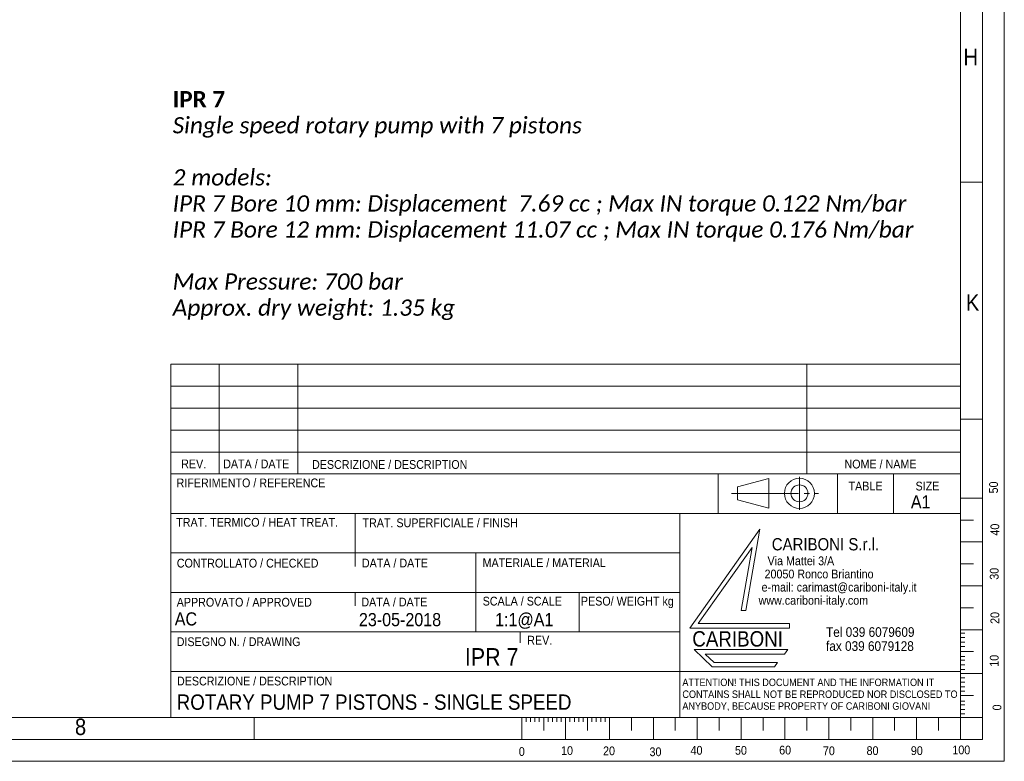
# Model space of a CAD drawing. Header units: millimetres. Extents: x 10 to 831, y 10 to 584.
# Tile 23 of 31: x 607 to 831, y 10 to 179. Entities that reach past the tile are written whole.
import ezdxf

# ---------------------------------------------------------------- set-up
doc = ezdxf.new("R2010")
doc.units = ezdxf.units.MM
doc.linetypes.add('SLD-Centro', pattern=[19.05, 15.24, -1.27, 1.27, -1.27])
doc.linetypes.add('SLD-Solido', pattern=[0])
doc.styles.add('SLDTEXTSTYLE1', font='CALIBRIB.TTF')
doc.styles.add('SLDTEXTSTYLE2', font='CALIBRII.TTF')
doc.styles.add('SLDTEXTSTYLE3', font='GOTHIC.TTF', dxfattribs={"width": 0.913})
doc.styles.add('SLDTEXTSTYLE4', font='GOTHIC.TTF', dxfattribs={"width": 0.913})
doc.styles.add('SLDTEXTSTYLE5', font='GOTHIC.TTF', dxfattribs={"width": 0.913})

# ---------------------------------------------------------------- blocks, each defined once
blk = doc.blocks.new('SW_NOTE_0')
at = {"color": 0, "linetype": 'Continuous', "lineweight": 0, "attachment_point": 1}
for s, insert, char_height, style in [('IPR 7', (0, 4.94), 3.704, 'SLDTEXTSTYLE1'), ('Single speed rotary pump with 7 pistons ', (0, -1), 3.7042, 'SLDTEXTSTYLE2'), ('2 models:', (0, -12.88), 3.704, 'SLDTEXTSTYLE2'), ('IPR 7 Bore 10 mm: Displacement  7.69 cc ; Max IN torque 0.122 Nm/bar', (0, -18.82), 3.7042, 'SLDTEXTSTYLE2'), ('IPR 7 Bore 12 mm: Displacement 11.07 cc ; Max IN torque 0.176 Nm/bar', (0, -24.76), 3.7042, 'SLDTEXTSTYLE2'), ('Max Pressure: 700 bar', (0, -36.63), 3.7042, 'SLDTEXTSTYLE2'), ('Approx. dry weight: 1.35 kg', (0, -42.57), 3.7042, 'SLDTEXTSTYLE2')]:
    blk.add_mtext(s, dxfattribs=dict(at, insert=insert, char_height=char_height, style=style))
blk = doc.blocks.new('SW_NOTE_1')
at = {"color": 0, "linetype": 'Continuous', "lineweight": 0, "char_height": 2, "attachment_point": 1, "style": 'SLDTEXTSTYLE3'}
for s, insert in [('   Via Mattei 3/A', (0, 2.55)), ('  20050 Ronco Briantino', (0, -0.45)), (' e-mail: carimast@cariboni-italy.it', (0, -3.45)), ('www.cariboni-italy.com', (0, -6.45))]:
    blk.add_mtext(s, dxfattribs=dict(at, insert=insert))
blk = doc.blocks.new('SW_NOTE_2')
at = {"color": 0, "linetype": 'Continuous', "lineweight": 0, "char_height": 2.2, "attachment_point": 1, "style": 'SLDTEXTSTYLE3'}
for s, insert in [('Tel 039 6079609', (0, 2.81)), ('fax 039 6079128', (0, -0.39))]:
    blk.add_mtext(s, dxfattribs=dict(at, insert=insert))
blk = doc.blocks.new('SW_NOTE_3')
at = {"color": 0, "linetype": 'Continuous', "lineweight": 0, "char_height": 1.7, "attachment_point": 1, "style": 'SLDTEXTSTYLE3'}
for s, insert in [('ATTENTION! THIS DOCUMENT AND THE INFORMATION IT', (0, 2.17)), ('CONTAINS SHALL NOT BE REPRODUCED NOR DISCLOSED TO', (0, -0.53)), ('ANYBODY, BECAUSE PROPERTY OF CARIBONI GIOVANI', (0, -3.23))]:
    blk.add_mtext(s, dxfattribs=dict(at, insert=insert))

msp = doc.modelspace()

# ---------------------------------------------------------------- linework, layer by layer
at = {"color": 7, "linetype": 'SLD-Solido', "lineweight": 0}
for p, q in [((831, 10), (831, 584)), ((826, 15), (826, 579)), ((821, 142), (826, 142)), ((641, 100.507), (641, 20.007)), ((641, 100.507), (821, 100.507)), ((652, 100.507), (652, 75.499)), ((670, 100.507), (670, 75.499)), ((786, 100.507), (786, 75.499)), ((641.003, 95.499), (821.003, 95.499)), ((641.003, 90.499), (821.003, 90.499)), ((821, 88), (826, 88)), ((641.003, 85.499), (821.003, 85.499)), ((641.003, 80.499), (821.003, 80.499)), ((765.752, 75.499), (765.752, 66.507)), ((777.312, 74.47), (770.159, 72.544)), ((777.312, 74.47), (777.312, 67.695)), ((793, 75.499), (793, 66.507)), ((805.736, 75.499), (805.736, 66.507)), ((820.994, 75.494), (820.994, 19.994)), ((770.159, 72.544), (770.159, 69.621)), ((770.159, 69.621), (777.312, 67.695)), ((821, 70), (826, 70)), ((821, 66.507), (641, 66.507)), ((683, 57.507), (683, 66.507)), ((757, 39.507), (757, 66.507)), ((759.279, 40.377), (775.267, 62.925)), ((775.267, 62.925), (772.045, 44.351)), ((821, 65), (824, 65)), ((773.526, 58.741), (761.214, 41.377)), ((773.526, 58.741), (771.035, 44.377)), ((821, 60), (826, 60)), ((757, 57.507), (641, 57.507)), ((683, 57.507), (683, 54.408)), ((710.543, 39.507), (710.543, 57.507)), ((821, 55), (824, 55)), ((821, 50), (826, 50)), ((757, 48.507), (641, 48.507)), ((683, 48.507), (683, 45.427)), ((734.108, 48.507), (734.108, 39.507)), ((821, 45), (824, 45)), ((771.035, 44.377), (772.045, 44.351)), ((761.214, 41.377), (782.035, 41.377)), ((782.035, 41.377), (782.045, 40.377)), ((720.615, 39.507), (720.615, 37.009)), ((782.045, 40.377), (759.279, 40.377)), ((821, 40), (826, 40)), ((821, 39.177), (822, 39.177)), ((821, 38.217), (822, 38.217)), ((821, 37.127), (822, 37.127)), ((821, 36.17), (822, 36.17)), ((781.62, 35.482), (760.279, 35.482)), ((760.279, 35.482), (764.429, 31.566)), ((762.78, 34.46), (764.833, 32.522)), ((780.926, 34.46), (762.78, 34.46)), ((781.62, 35.482), (780.926, 34.46)), ((821, 35), (824, 35)), ((821, 33.908), (822, 33.908)), ((764.429, 31.566), (778.582, 31.566)), ((764.833, 32.522), (779.279, 32.522)), ((779.279, 32.522), (778.582, 31.566)), ((821, 33.061), (822, 33.061)), ((821, 31.971), (822, 31.971)), ((757, 20.007), (757, 30.507)), ((757, 30.507), (821, 30.507)), ((821, 30.955), (822, 30.955)), ((821, 30), (826, 30)), ((821, 28.999), (822, 28.999)), ((821, 28.039), (822, 28.039)), ((821, 26.949), (822, 26.949)), ((821, 25.992), (822, 25.992)), ((821, 25), (824, 25)), ((821, 23.731), (822, 23.731)), ((821, 22.883), (822, 22.883)), ((821, 21.793), (822, 21.793)), ((821, 20.837), (822, 20.837)), ((660, 20), (660, 15)), ((721, 20), (721, 15)), ((722, 20), (722, 19)), ((723, 20), (723, 19)), ((724, 20), (724, 19)), ((725, 20), (725, 19)), ((726, 20), (726, 17)), ((727, 20), (727, 19)), ((728, 20), (728, 19)), ((729, 20), (729, 19)), ((730, 20), (730, 19)), ((731, 20), (731, 15)), ((732, 20), (732, 19)), ((733, 20), (733, 19)), ((734, 20), (734, 19)), ((735, 20), (735, 19)), ((736, 20), (736, 17)), ((737, 20), (737, 19)), ((738, 20), (738, 19)), ((739, 20), (739, 19)), ((740, 20), (740, 19)), ((741, 20), (741, 15)), ((746, 20), (746, 17)), ((751, 20), (751, 15)), ((756, 20), (756, 17)), ((761, 20), (761, 15)), ((766, 20), (766, 17)), ((771, 20), (771, 15)), ((776, 17), (776, 20)), ((781, 20), (781, 15)), ((786, 20), (786, 17)), ((791, 20), (791, 15)), ((796, 20), (796, 17)), ((801, 20), (801, 15)), ((806, 20), (806, 17)), ((811, 20), (811, 15)), ((816, 20), (816, 17)), ((821, 20), (821, 15)), ((826, 20), (821, 20)), ((15, 15), (826, 15)), ((10, 10), (831, 10))]:
    msp.add_line(p, q, dxfattribs=at)
at = {"color": 7, "linetype": 'SLD-Solido', "lineweight": 15}
for p, q in [((821, 20), (821, 574)), ((641, 75.499), (821, 75.499)), ((641, 39.507), (757, 39.507)), ((757, 39.507), (757, 30.507)), ((757, 30.507), (641, 30.507)), ((20, 20), (821, 20)), ((641, 20.007), (821, 20.007))]:
    msp.add_line(p, q, dxfattribs=at)
at = {"color": 7, "linetype": 'SLD-Centro', "lineweight": 0}
for p, q in [((784.304, 74.871), (784.304, 67.294)), ((768.847, 71.083), (788.665, 71.083))]:
    msp.add_line(p, q, dxfattribs=at)
at = {"color": 7, "linetype": 'SLD-Solido', "lineweight": 0}
for radius in [3.43, 1.937]:
    msp.add_circle((784.304, 71.083), radius, dxfattribs=at)

# ---------------------------------------------------------------- block references
at = {"color": 7, "linetype": 'Continuous', "lineweight": 0}
for name, p in [('SW_NOTE_0', (641.424, 157.837)), ('SW_NOTE_1', (774.993, 54.143)), ('SW_NOTE_2', (790.363, 37.757)), ('SW_NOTE_3', (757.612, 26.677))]:
    msp.add_blockref(name, p, dxfattribs=at)

# ---------------------------------------------------------------- texts
for s, insert, char_height, attachment_point, style in [('H', (821.695, 172.408), 3.762, 1, 'SLDTEXTSTYLE3'), ('K', (822.245, 116.465), 3.762, 1, 'SLDTEXTSTYLE3'), ('REV.', (646.227, 78.789), 2, 2, 'SLDTEXTSTYLE3'), ('DATA / DATE', (652.945, 78.789), 2, 1, 'SLDTEXTSTYLE3'), ('DESCRIZIONE / DESCRIPTION', (673.198, 78.66), 2, 1, 'SLDTEXTSTYLE3'), ('NOME / NAME', (794.567, 78.756), 2, 1, 'SLDTEXTSTYLE3'), ('RIFERIMENTO / REFERENCE', (642.325, 74.463), 2, 1, 'SLDTEXTSTYLE3'), ('TABLE', (795.503, 73.737), 2, 1, 'SLDTEXTSTYLE3'), ('SIZE', (810.764, 73.737), 2, 1, 'SLDTEXTSTYLE3'), ('A1', (809.698, 70.652), 3, 1, 'SLDTEXTSTYLE3'), ('TRAT. TERMICO / HEAT TREAT.', (642.244, 65.476), 2, 1, 'SLDTEXTSTYLE3'), ('TRAT. SUPERFICIALE / FINISH', (684.709, 65.363), 2, 1, 'SLDTEXTSTYLE3'), ('CARIBONI S.r.l.', (777.997, 60.874), 2.79661, 1, 'SLDTEXTSTYLE3'), ('CONTROLLATO / CHECKED', (642.372, 56.173), 2, 1, 'SLDTEXTSTYLE3'), ('DATA / DATE', (684.562, 56.189), 2, 1, 'SLDTEXTSTYLE3'), ('MATERIALE / MATERIAL', (712.081, 56.269), 2, 1, 'SLDTEXTSTYLE3'), ('APPROVATO / APPROVED', (642.359, 47.262), 2, 1, 'SLDTEXTSTYLE3'), ('DATA / DATE', (684.439, 47.306), 2, 1, 'SLDTEXTSTYLE3'), ('SCALA / SCALE', (712.092, 47.509), 2, 1, 'SLDTEXTSTYLE3'), ('PESO/ WEIGHT kg', (734.492, 47.509), 2, 1, 'SLDTEXTSTYLE3'), ('AC', (641.907, 43.957), 3, 1, 'SLDTEXTSTYLE3'), ('23-05-2018', (683.889, 43.798), 3, 1, 'SLDTEXTSTYLE3'), ('1:1@A1', (714.926, 43.798), 3, 1, 'SLDTEXTSTYLE3'), ('DISEGNO N. / DRAWING', (642.352, 38.26), 2, 1, 'SLDTEXTSTYLE3'), ('REV.', (722.253, 38.609), 2, 1, 'SLDTEXTSTYLE3'), ('CARIBONI', (759.88, 39.664), 3.5, 1, 'SLDTEXTSTYLE4'), ('IPR 7', (720.248, 35.799), 4, 3, 'SLDTEXTSTYLE5'), ('DESCRIZIONE / DESCRIPTION', (642.415, 29.294), 2, 1, 'SLDTEXTSTYLE3'), ('ROTARY PUMP 7 PISTONS - SINGLE SPEED', (642.349, 25.241), 3.5, 1, 'SLDTEXTSTYLE3'), ('8', (619.158, 19.751), 3.762, 1, 'SLDTEXTSTYLE3'), ('10', (729.965, 13.433), 2, 1, 'SLDTEXTSTYLE3'), ('40', (759.484, 13.502), 2, 1, 'SLDTEXTSTYLE3'), ('50', (769.613, 13.502), 2, 1, 'SLDTEXTSTYLE3'), ('60', (779.681, 13.557), 2, 1, 'SLDTEXTSTYLE3'), ('80', (799.606, 13.435), 2, 1, 'SLDTEXTSTYLE3'), ('90', (809.698, 13.435), 2, 1, 'SLDTEXTSTYLE3'), ('100', (819.16, 13.593), 2, 1, 'SLDTEXTSTYLE3'), ('0', (720.336, 13.228), 2, 1, 'SLDTEXTSTYLE3'), ('20', (739.541, 13.386), 2, 1, 'SLDTEXTSTYLE3'), ('30', (750.13, 13.17), 2, 1, 'SLDTEXTSTYLE3'), ('70', (789.652, 13.393), 2, 1, 'SLDTEXTSTYLE3')]:
    msp.add_mtext(s, dxfattribs=dict(at, insert=insert, char_height=char_height, attachment_point=attachment_point, style=style))
at = {"color": 7, "linetype": 'Continuous', "lineweight": 0, "char_height": 2, "attachment_point": 1, "rotation": 90, "style": 'SLDTEXTSTYLE3'}
for s, insert in [('50', (827.548, 71.067)), ('40', (827.849, 61.453)), ('30', (827.699, 51.388)), ('20', (827.849, 41.323)), ('10', (827.699, 31.559)), ('0', (828.327, 21.607))]:
    msp.add_mtext(s, dxfattribs=dict(at, insert=insert))

doc.saveas('drawing.dxf')
